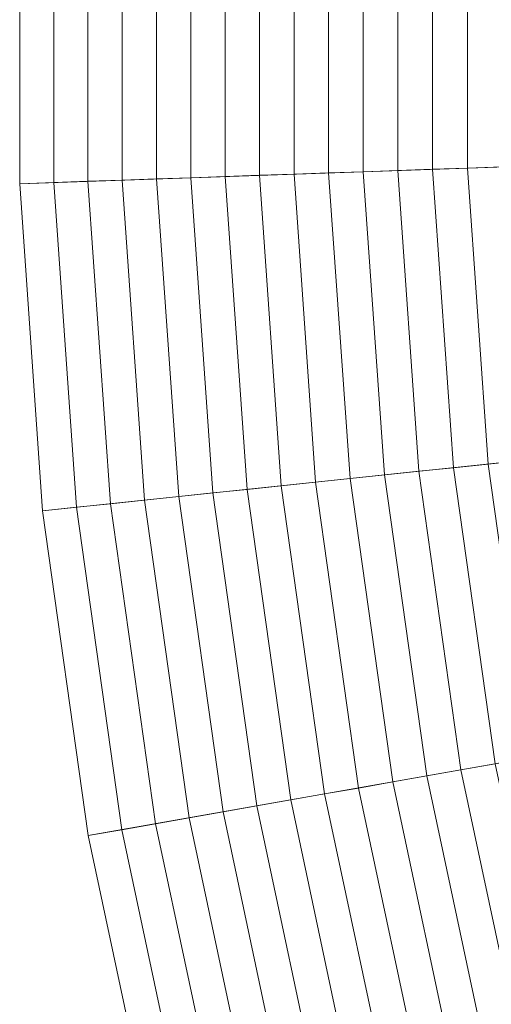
# Model space of a CAD drawing. Header units: centimetres. Extents: x -6.39 to 0.8, y 3.58 to 10.78.
# Tile 24 of 256: x -6.39 to -6.03, y 6.43 to 7.18. Entities that reach past the tile are written whole.
import ezdxf

# ---------------------------------------------------------------- set-up
doc = ezdxf.new("R2010")
doc.units = ezdxf.units.CM
doc.header["$LTSCALE"] = 2.54
doc.layers.add('Lucido design-1', color=7, linetype='Continuous')

# ---------------------------------------------------------------- blocks, each defined once
blk = doc.blocks.new('Gruppo-1')
at = {"color": 142, "linetype": 'Continuous', "lineweight": 9}
for points in [[(-6.39139, 7.30469, -13.70234), (-6.39139, 7.05351, -13.70234), (-2.79712, 7.17903, -13.70234), (-2.79712, 7.17918, -13.70234)], [(-6.39139, 7.30469, -13.47876), (-6.39139, 7.05351, -13.47876), (-6.39139, 7.05351, -13.70234), (-6.39139, 7.30469, -13.70234)], [(-6.36528, 7.30378, -13.46576), (-6.36528, 7.05442, -13.46576), (-6.39139, 7.05351, -13.47876), (-6.39139, 7.30469, -13.47876)], [(-6.33913, 7.30287, -13.45285), (-6.33913, 7.05534, -13.45285), (-6.36528, 7.05442, -13.46576), (-6.36528, 7.30378, -13.46576)], [(-6.31294, 7.30195, -13.44002), (-6.31294, 7.05625, -13.44002), (-6.33913, 7.05534, -13.45285), (-6.33913, 7.30287, -13.45285)], [(-6.2867, 7.30104, -13.42729), (-6.2867, 7.05717, -13.42729), (-6.31294, 7.05625, -13.44002), (-6.31294, 7.30195, -13.44002)], [(-6.26042, 7.30012, -13.41464), (-6.26042, 7.05809, -13.41464), (-6.2867, 7.05717, -13.42729), (-6.2867, 7.30104, -13.42729)], [(-6.23409, 7.2992, -13.40209), (-6.23409, 7.059, -13.40209), (-6.26042, 7.05809, -13.41464), (-6.26042, 7.30012, -13.41464)], [(-6.20773, 7.29828, -13.38963), (-6.20773, 7.05993, -13.38963), (-6.23409, 7.059, -13.40209), (-6.23409, 7.2992, -13.40209)], [(-6.18131, 7.29736, -13.37726), (-6.18131, 7.06085, -13.37726), (-6.20773, 7.05993, -13.38963), (-6.20773, 7.29828, -13.38963)], [(-6.15486, 7.29643, -13.36499), (-6.15486, 7.06177, -13.36499), (-6.18131, 7.06085, -13.37726), (-6.18131, 7.29736, -13.37726)], [(-6.12836, 7.29551, -13.3528), (-6.12836, 7.0627, -13.3528), (-6.15486, 7.06177, -13.36499), (-6.15486, 7.29643, -13.36499)], [(-6.10182, 7.29458, -13.34071), (-6.10182, 7.06362, -13.34071), (-6.12836, 7.0627, -13.3528), (-6.12836, 7.29551, -13.3528)], [(-6.07524, 7.29365, -13.32871), (-6.07524, 7.06455, -13.32871), (-6.10182, 7.06362, -13.34071), (-6.10182, 7.29458, -13.34071)], [(-6.04862, 7.29272, -13.3168), (-6.04862, 7.06548, -13.3168), (-6.07524, 7.06455, -13.32871), (-6.07524, 7.29365, -13.32871)], [(-6.02195, 7.29179, -13.30498), (-6.02195, 7.06641, -13.30498), (-6.04862, 7.06548, -13.3168), (-6.04862, 7.29272, -13.3168)], [(-6.39139, 7.05351, -13.70234), (-6.37387, 6.80294, -13.70234), (-2.79711, 7.17888, -13.70234), (-2.79712, 7.17903, -13.70234)], [(-6.37387, 6.80294, -13.70234), (-6.33891, 6.55421, -13.70234), (-2.79709, 7.17873, -13.70234), (-2.79711, 7.17888, -13.70234)], [(-6.33891, 6.55421, -13.70234), (-6.28669, 6.30852, -13.70234), (-2.79706, 7.17858, -13.70234), (-2.79709, 7.17873, -13.70234)], [(-6.28669, 6.30852, -13.70234), (-6.21746, 6.06707, -13.70234), (-2.79702, 7.17843, -13.70234), (-2.79706, 7.17858, -13.70234)], [(-6.21746, 6.06707, -13.70234), (-6.13155, 5.83103, -13.70234), (-2.79696, 7.17829, -13.70234), (-2.79702, 7.17843, -13.70234)], [(-6.13155, 5.83103, -13.70234), (-6.02938, 5.60157, -13.70234), (-2.7969, 7.17815, -13.70234), (-2.79696, 7.17829, -13.70234)], [(-6.04862, 7.06548, -13.3168), (-6.03277, 6.83879, -13.3168), (-6.05926, 6.83601, -13.32871), (-6.07524, 7.06455, -13.32871)], [(-6.02195, 7.06641, -13.30498), (-6.00623, 6.84158, -13.30498), (-6.03277, 6.83879, -13.3168), (-6.04862, 7.06548, -13.3168)], [(-6.26042, 7.05809, -13.41464), (-6.24354, 6.81664, -13.41464), (-6.26969, 6.81389, -13.42729), (-6.2867, 7.05717, -13.42729)], [(-6.23409, 7.059, -13.40209), (-6.21734, 6.8194, -13.40209), (-6.24354, 6.81664, -13.41464), (-6.26042, 7.05809, -13.41464)], [(-6.20773, 7.05993, -13.38963), (-6.1911, 6.82215, -13.38963), (-6.21734, 6.8194, -13.40209), (-6.23409, 7.059, -13.40209)], [(-6.18131, 7.06085, -13.37726), (-6.16481, 6.82492, -13.37726), (-6.1911, 6.82215, -13.38963), (-6.20773, 7.05993, -13.38963)], [(-6.15486, 7.06177, -13.36499), (-6.13849, 6.82768, -13.36499), (-6.16481, 6.82492, -13.37726), (-6.18131, 7.06085, -13.37726)], [(-6.12836, 7.0627, -13.3528), (-6.11212, 6.83045, -13.3528), (-6.13849, 6.82768, -13.36499), (-6.15486, 7.06177, -13.36499)], [(-6.10182, 7.06362, -13.34071), (-6.08571, 6.83323, -13.34071), (-6.11212, 6.83045, -13.3528), (-6.12836, 7.0627, -13.3528)], [(-6.07524, 7.06455, -13.32871), (-6.05926, 6.83601, -13.32871), (-6.08571, 6.83323, -13.34071), (-6.10182, 7.06362, -13.34071)], [(-6.36528, 7.05442, -13.46576), (-6.34789, 6.80567, -13.46576), (-6.37387, 6.80294, -13.47876), (-6.39139, 7.05351, -13.47876)], [(-6.39139, 7.05351, -13.47876), (-6.37387, 6.80294, -13.47876), (-6.37387, 6.80294, -13.70234), (-6.39139, 7.05351, -13.70234)], [(-6.33913, 7.05534, -13.45285), (-6.32187, 6.80841, -13.45285), (-6.34789, 6.80567, -13.46576), (-6.36528, 7.05442, -13.46576)], [(-6.31294, 7.05625, -13.44002), (-6.2958, 6.81115, -13.44002), (-6.32187, 6.80841, -13.45285), (-6.33913, 7.05534, -13.45285)], [(-6.2867, 7.05717, -13.42729), (-6.26969, 6.81389, -13.42729), (-6.2958, 6.81115, -13.44002), (-6.31294, 7.05625, -13.44002)], [(-6.00623, 6.84158, -13.30498), (-5.97487, 6.6184, -13.30498), (-6.00114, 6.61377, -13.3168), (-6.03277, 6.83879, -13.3168)], [(-6.08571, 6.83323, -13.34071), (-6.05357, 6.60452, -13.34071), (-6.07972, 6.59991, -13.3528), (-6.11212, 6.83045, -13.3528)], [(-6.05926, 6.83601, -13.32871), (-6.02737, 6.60914, -13.32871), (-6.05357, 6.60452, -13.34071), (-6.08571, 6.83323, -13.34071)], [(-6.03277, 6.83879, -13.3168), (-6.00114, 6.61377, -13.3168), (-6.02737, 6.60914, -13.32871), (-6.05926, 6.83601, -13.32871)], [(-6.16481, 6.82492, -13.37726), (-6.1319, 6.59071, -13.37726), (-6.15793, 6.58612, -13.38963), (-6.1911, 6.82215, -13.38963)], [(-6.13849, 6.82768, -13.36499), (-6.10583, 6.59531, -13.36499), (-6.1319, 6.59071, -13.37726), (-6.16481, 6.82492, -13.37726)], [(-6.11212, 6.83045, -13.3528), (-6.07972, 6.59991, -13.3528), (-6.10583, 6.59531, -13.36499), (-6.13849, 6.82768, -13.36499)], [(-6.24354, 6.81664, -13.41464), (-6.20985, 6.57696, -13.41464), (-6.23575, 6.5724, -13.42729), (-6.26969, 6.81389, -13.42729)], [(-6.21734, 6.8194, -13.40209), (-6.18391, 6.58154, -13.40209), (-6.20985, 6.57696, -13.41464), (-6.24354, 6.81664, -13.41464)], [(-6.1911, 6.82215, -13.38963), (-6.15793, 6.58612, -13.38963), (-6.18391, 6.58154, -13.40209), (-6.21734, 6.8194, -13.40209)], [(-6.2958, 6.81115, -13.44002), (-6.26161, 6.56784, -13.44002), (-6.28742, 6.56329, -13.45285), (-6.32187, 6.80841, -13.45285)], [(-6.26969, 6.81389, -13.42729), (-6.23575, 6.5724, -13.42729), (-6.26161, 6.56784, -13.44002), (-6.2958, 6.81115, -13.44002)], [(-6.34789, 6.80567, -13.46576), (-6.31319, 6.55874, -13.46576), (-6.33891, 6.55421, -13.47876), (-6.37387, 6.80294, -13.47876)], [(-6.37387, 6.80294, -13.47876), (-6.33891, 6.55421, -13.47876), (-6.33891, 6.55421, -13.70234), (-6.37387, 6.80294, -13.70234)], [(-6.32187, 6.80841, -13.45285), (-6.28742, 6.56329, -13.45285), (-6.31319, 6.55874, -13.46576), (-6.34789, 6.80567, -13.46576)], [(-6.02737, 6.60914, -13.32871), (-5.97974, 6.38505, -13.32871), (-6.00555, 6.37861, -13.34071), (-6.05357, 6.60452, -13.34071)], [(-6.07972, 6.59991, -13.3528), (-6.03132, 6.37219, -13.3528), (-6.05704, 6.36577, -13.36499), (-6.10583, 6.59531, -13.36499)], [(-6.05357, 6.60452, -13.34071), (-6.00555, 6.37861, -13.34071), (-6.03132, 6.37219, -13.3528), (-6.07972, 6.59991, -13.3528)], [(-6.1319, 6.59071, -13.37726), (-6.08273, 6.35937, -13.37726), (-6.10837, 6.35298, -13.38963), (-6.15793, 6.58612, -13.38963)], [(-6.10583, 6.59531, -13.36499), (-6.05704, 6.36577, -13.36499), (-6.08273, 6.35937, -13.37726), (-6.1319, 6.59071, -13.37726)], [(-6.15793, 6.58612, -13.38963), (-6.10837, 6.35298, -13.38963), (-6.13397, 6.34659, -13.40209), (-6.18391, 6.58154, -13.40209)], [(-6.20985, 6.57696, -13.41464), (-6.15953, 6.34022, -13.41464), (-6.18505, 6.33386, -13.42729), (-6.23575, 6.5724, -13.42729)], [(-6.18391, 6.58154, -13.40209), (-6.13397, 6.34659, -13.40209), (-6.15953, 6.34022, -13.41464), (-6.20985, 6.57696, -13.41464)], [(-6.26161, 6.56784, -13.44002), (-6.21052, 6.32751, -13.44002), (-6.23595, 6.32117, -13.45285), (-6.28742, 6.56329, -13.45285)], [(-6.23575, 6.5724, -13.42729), (-6.18505, 6.33386, -13.42729), (-6.21052, 6.32751, -13.44002), (-6.26161, 6.56784, -13.44002)], [(-6.28742, 6.56329, -13.45285), (-6.23595, 6.32117, -13.45285), (-6.26134, 6.31484, -13.46576), (-6.31319, 6.55874, -13.46576)], [(-6.31319, 6.55874, -13.46576), (-6.26134, 6.31484, -13.46576), (-6.28669, 6.30852, -13.47876), (-6.33891, 6.55421, -13.47876)], [(-6.33891, 6.55421, -13.47876), (-6.28669, 6.30852, -13.47876), (-6.28669, 6.30852, -13.70234), (-6.33891, 6.55421, -13.70234)]]:
    blk.add_3dface(points, dxfattribs=at)

msp = doc.modelspace()

# ---------------------------------------------------------------- block references
at = {"layer": 'Lucido design-1', "color": 7}
msp.add_blockref('Gruppo-1', (0, 0), dxfattribs=at)

doc.saveas('drawing.dxf')
